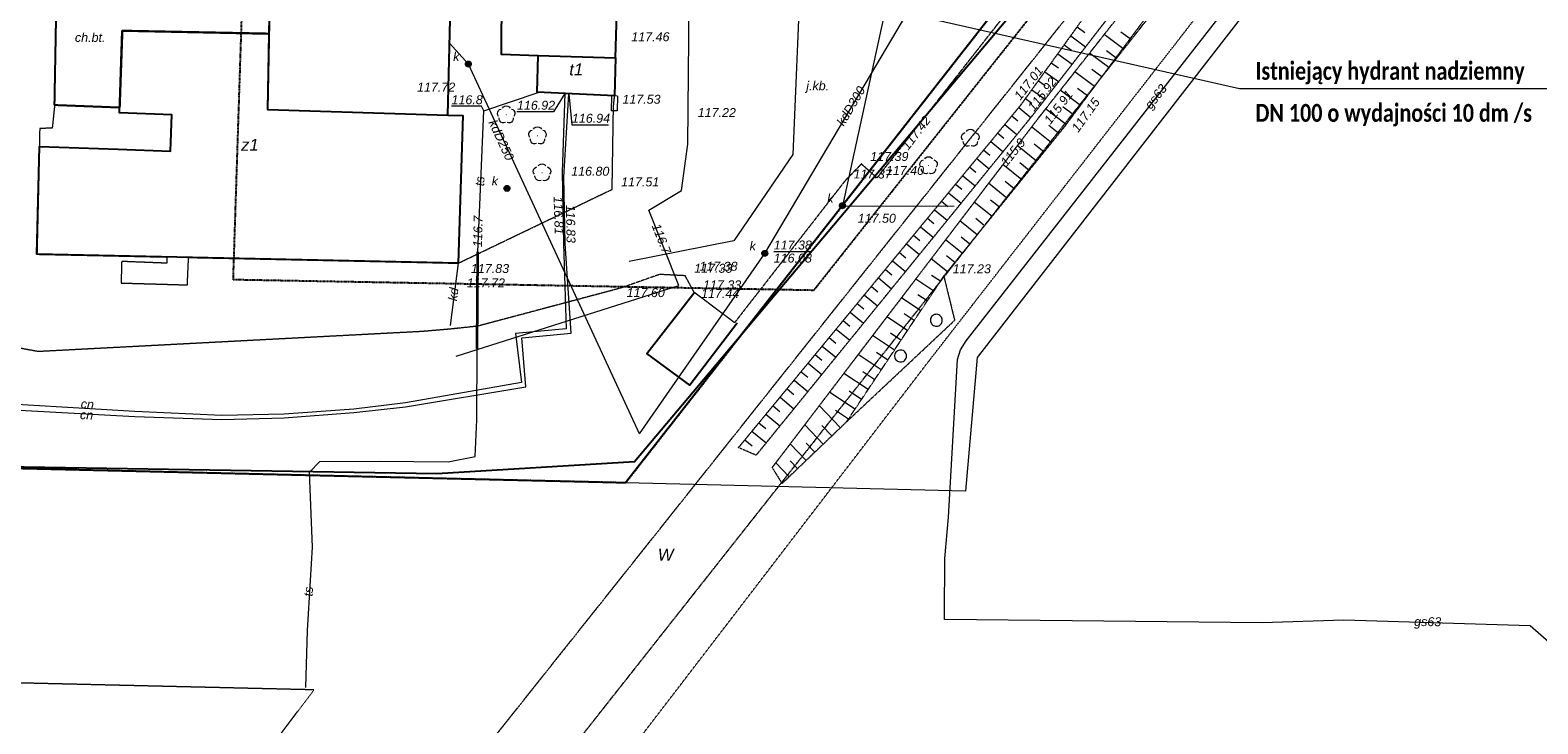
# Model space of a CAD drawing. Header units: millimetres. Extents: x 183299 to 1018155, y -286688 to 171278.
# Tile 18 of 100: x 389842 to 440452, y -238402 to -215116. Entities that reach past the tile are written whole.
import ezdxf
from ezdxf.enums import TextEntityAlignment as Align

# ---------------------------------------------------------------- set-up
doc = ezdxf.new("R2010")
doc.units = ezdxf.units.MM
doc.header["$MEASUREMENT"] = 0
for name, pattern in [('PRZER1-1', [1, 0.5, -0.5]), ('PRZER2-1', [1.5, 1, -0.5]), ('PRZER3-1', [2, 1.5, -0.5]), ('PRZER6-4', [5, 3, -2])]:
    doc.linetypes.add(name, pattern=pattern)
for name, color, linetype, lineweight in [('____________gaz_odnośniki', 7, 'Continuous', 15), ('____________gaz_opisy', 7, 'Continuous', 30), ('EGBU', 7, 'Continuous', 50), ('EGBU_O', 7, 'Continuous', 50), ('EGDE', 7, 'Continuous', 18), ('GOSZOM', 7, 'Continuous', 100), ('GUPPRZ_O', 7, 'Continuous', 18), ('OTDN', 7, 'Continuous', 18), ('OTKC', 7, 'Continuous', 18), ('OTKC_O', 7, 'Continuous', 18), ('OTKJ', 7, 'Continuous', 18), ('OTKJ_O', 7, 'Continuous', 18), ('OTOO', 7, 'Continuous', 35), ('OTRK', 7, 'Continuous', 18), ('OTRN_O', 7, 'Continuous', 13), ('OTRS_O', 7, 'Continuous', 13), ('OTZK', 7, 'Continuous', 18), ('SULO', 7, 'Continuous', 35)]:
    doc.layers.add(name, color=color, linetype=linetype, lineweight=lineweight)
for name, color, linetype, lineweight, true_color in [('EGKK', 7, 'Continuous', 18, 0x24bc24), ('EGUG', 7, 'Continuous', 18, 0x008000), ('EGUG_O', 7, 'Continuous', 18, 0x008000), ('OTZL', 7, 'Continuous', 18, 0x008000), ('SUCP', 7, 'Continuous', 18, 0xd200d2), ('SUCP_O', 7, 'Continuous', 18, 0xd200d2), ('SUEP', 1, 'Continuous', 18, 0xff0000), ('SUGP', 7, 'Continuous', 18, 0xbfbf00), ('SUGP_O', 7, 'Continuous', 18, 0xbfbf00), ('SUKP', 7, 'Continuous', 18, 0x803300), ('SUKP_O', 7, 'Continuous', 18, 0x803300), ('SUKS', 7, 'Continuous', 18, 0x803300), ('SUKS_O', 7, 'Continuous', 18, 0x803300), ('SUTP', 7, 'Continuous', 18, 0xff9100), ('SUTP_O', 7, 'Continuous', 18, 0xff9100)]:
    doc.layers.add(name, color=color, linetype=linetype, lineweight=lineweight, true_color=true_color)
doc.styles.add('arial', font='ariali.ttf', dxfattribs={"height": 10})
doc.styles.add('GENERATED_STYLE_5', font='calibrib.ttf')

# ---------------------------------------------------------------- blocks, each defined once
blk = doc.blocks.new('GSSZAD1')
at = {"color": 0}
blk.add_lwpolyline([(0.5, 0), (0.490964, 0.094626), (0.464184, 0.185831), (0.420627, 0.27032), (0.361867, 0.34504), (0.290028, 0.407288), (0.207708, 0.454816), (0.117879, 0.485906), (0.023791, 0.499434), (-0.071157, 0.494911), (-0.163534, 0.4725), (-0.25, 0.433013), (-0.32743, 0.377875), (-0.393027, 0.309079), (-0.444418, 0.229113), (-0.479746, 0.140866), (-0.497736, 0.047528), (-0.497736, -0.047528), (-0.479746, -0.140866), (-0.444418, -0.229113), (-0.393027, -0.309079), (-0.32743, -0.377875), (-0.25, -0.433013), (-0.163534, -0.4725), (-0.071157, -0.494911), (0.023791, -0.499434), (0.117879, -0.485906), (0.207708, -0.454816), (0.290028, -0.407288), (0.361867, -0.34504), (0.420627, -0.27032), (0.464184, -0.185831), (0.490964, -0.094626)], close=True, dxfattribs=at)
blk = doc.blocks.new('GSPRDL1')
blk.add_hatch(color=0).paths.add_polyline_path([(0, -0.045), (0.013906, -0.042798), (0.02645, -0.036406), (0.036406, -0.02645), (0.042798, -0.013906), (0.045, 0), (0.042798, 0.013906), (0.036406, 0.02645), (0.02645, 0.036406), (0.013906, 0.042798), (0, 0.045), (-0.013906, 0.042798), (-0.02645, 0.036406), (-0.036406, 0.02645), (-0.042798, 0.013906), (-0.045, 0), (-0.042798, -0.013906), (-0.036406, -0.02645), (-0.02645, -0.036406), (-0.013906, -0.042798)])
at = {"color": 0}
for points in [[(-0.635969, -0.134326), (-0.70458, -0.024001), (-0.731429, 0.103115), (-0.713292, 0.231763), (-0.652348, 0.346501), (-0.55591, 0.433559), (-0.435555, 0.482485)], [(-0.324277, 0.563333), (-0.240553, 0.662679), (-0.127956, 0.727494), (0, 0.75), (0.127956, 0.727494), (0.240553, 0.662679), (0.324277, 0.563333)], [(0.435555, 0.482485), (0.55591, 0.433559), (0.652348, 0.346501), (0.713292, 0.231763), (0.731429, 0.103115), (0.70458, -0.024001), (0.635969, -0.134326)], [(-0.068773, -0.646351), (-0.194901, -0.677512), (-0.324092, -0.663766), (-0.440839, -0.606763), (-0.531129, -0.513345), (-0.584125, -0.394725), (-0.593465, -0.265141)], [(0.593465, -0.265141), (0.584125, -0.394725), (0.531129, -0.513345), (0.440839, -0.606763), (0.324092, -0.663766), (0.194901, -0.677512), (0.068773, -0.646351)]]:
    blk.add_lwpolyline(points, dxfattribs=at)
blk = doc.blocks.new('GUPKSD1_1')
at = {"true_color": 0xffffff}
blk.add_hatch(color=7, dxfattribs=at).paths.add_polyline_path([(-0.25, 0), (-0.241481, -0.064705), (-0.216506, -0.125), (-0.176777, -0.176777), (-0.125, -0.216506), (-0.064705, -0.241481), (0, -0.25), (0.064705, -0.241481), (0.125, -0.216506), (0.176777, -0.176777), (0.216506, -0.125), (0.241481, -0.064705), (0.25, 0), (0.241481, 0.064705), (0.216506, 0.125), (0.176777, 0.176777), (0.125, 0.216506), (0.064705, 0.241481), (0, 0.25), (-0.064705, 0.241481), (-0.125, 0.216506), (-0.176777, 0.176777), (-0.216506, 0.125), (-0.241481, 0.064705)])
at = {"color": 0}
blk.add_lwpolyline([(0, 0.25), (0.064705, 0.241481), (0.125, 0.216506), (0.176777, 0.176777), (0.216506, 0.125), (0.241481, 0.064705), (0.25, 0), (0.241481, -0.064705), (0.216506, -0.125), (0.176777, -0.176777), (0.125, -0.216506), (0.064705, -0.241481), (0, -0.25), (-0.064705, -0.241481), (-0.125, -0.216506), (-0.176777, -0.176777), (-0.216506, -0.125), (-0.241481, -0.064705), (-0.25, 0), (-0.241481, 0.064705), (-0.216506, 0.125), (-0.176777, 0.176777), (-0.125, 0.216506), (-0.064705, 0.241481)], close=True, dxfattribs=at)
blk = doc.blocks.new('GSLDSO2')
at = {"color": 0}
blk.add_lwpolyline([(0, 0.25), (0, -0.25)], dxfattribs=at)

msp = doc.modelspace()

# ---------------------------------------------------------------- linework, layer by layer
at = {"layer": '____________gaz_odnośniki'}
for p, q in [((430440.34318, -217080.96033), (419363.70544, -214578.91684)), ((444122.5295, -217080.96033), (430440.34318, -217080.96033))]:
    msp.add_line(p, q, dxfattribs=at)
at = {"layer": 'EGBU', "color": 18, "linetype": 'Continuous', "lineweight": 25, "true_color": 0x0a0909, "elevation": 48}
for points in [[(404535.52587, -188523.68096), (413677.30939, -188741.92026), (413781.51649, -184374.96305), (398473.89389, -184044.95747), (398422.43191, -186639.77379), (398394.43191, -187895.77379), (398090.43191, -200783.77379), (398058.28549, -204957.78315), (397803.54815, -217774.64677), (403866.55293, -217966.05182), (403960.42359, -213834.92391), (403980.61029, -212946.51147)], [(409600.94164, -212286.52258), (405754.95616, -212157.54703), (405708.34946, -213040.36907), (405665.17399, -213858.19762), (405657.43107, -215922.54805), (406896.84081, -215962.40239), (409495.60315, -216045.96833)], [(397854.00069, -215236.22989), (397803.54815, -217774.64677), (403866.55293, -217966.05182), (404366.32245, -217981.82917), (404209.85076, -222939.59564), (392672.00424, -222694.19962), (390070.43191, -222639.77379), (390154.43191, -219023.77379), (392796.43853, -219116.1949), (394555.44537, -219177.38509), (394597.85033, -217958.06518), (392838.84332, -217896.87466), (392934.77486, -215138.41339)], [(409495.60315, -216045.96833), (409459.77131, -217324.76138), (406856.99677, -217201.82089), (406896.84081, -215962.40239)]]:
    msp.add_lwpolyline(points, close=True, dxfattribs=at)
at = {"layer": 'EGDE', "color": 7, "linetype": 'Continuous', "lineweight": 25, "elevation": 64}
msp.add_lwpolyline([(389187.02288, -185809.99816), (389281.54615, -181810.9333), (441736.97597, -183051.41832), (443640.18435, -187093.06857), (409829.28994, -230313.06717), (383847.8523, -229700.4435), (384366.43191, -204907.77379), (384854.43191, -185671.77379)], close=True, dxfattribs=at)
at = {"layer": 'EGDE', "color": 7, "linetype": 'Continuous', "lineweight": 18, "elevation": 64}
msp.add_lwpolyline([(421626.43191, -226099.77379), (421236.68855, -230596.58512), (409829.28994, -230313.06717), (443640.18435, -187093.06857), (448882.43191, -190991.77379)], close=True, dxfattribs=at)
at = {"layer": 'EGKK', "color": 82, "linetype": 'PRZER3-1', "lineweight": 18, "true_color": 0x24bc24}
msp.add_lwpolyline([(443640.18435, -187093.06857), (445015.24887, -188162.67786), (443215.78269, -190634.43111), (426329.70201, -212555.92099), (395303.80901, -251564.84469), (374999.22007, -276941.02121), (374595.85625, -273147.192), (372998.59457, -258126.70118), (376825.32095, -267194.761), (399366.13495, -237261.30944), (370704.46572, -236592.04669), (369936.50726, -229372.42854), (367330.43191, -204967.77379), (384366.43191, -204907.77379), (383847.8523, -229700.4435), (409829.28994, -230313.06717)], close=True, dxfattribs=at)
at = {"layer": 'EGUG', "color": 96, "linetype": 'PRZER1-1', "lineweight": 18, "true_color": 0x008000, "elevation": 8}
for points in [[(374999.22007, -276941.02121), (375386.79521, -280586.35192), (380606.93171, -273970.55482), (383432.85161, -270389.09437), (404018.18075, -244300.06293), (427441.07381, -214623.40058), (444211.56157, -193130.76169), (452786.51803, -181831.24339), (453799.18011, -176484.52077), (449999.50258, -181316.2897), (445015.24887, -188162.67786), (443215.78269, -190634.43111), (426329.70201, -212555.92099), (395303.80901, -251564.84469)], [(455930.43191, -181915.77379), (479714.43191, -183043.77379), (466897.5322, -182036.88794), (462352.3027, -181391.96958), (460225.10777, -181332.68478), (457023.99186, -181147.97352), (454287.32376, -177017.48876), (453799.18011, -176484.52077), (452786.51803, -181831.24339), (444211.56157, -193130.76169), (427441.07381, -214623.40058), (404018.18075, -244300.06293), (404719.82821, -246133.39474), (405500.79373, -245141.17442), (420033.86813, -226193.38436), (436829.69461, -204585.6284), (444454.20125, -194750.2491), (447950.14322, -190298.42256), (448882.43191, -190991.77379), (455047.57672, -183052.66279)], [(443640.18435, -187093.06857), (445015.24887, -188162.67786), (443215.78269, -190634.43111), (426329.70201, -212555.92099), (395303.80901, -251564.84469), (374999.22007, -276941.02121), (374595.85625, -273147.192), (372998.59457, -258126.70118), (376825.32095, -267194.761), (399366.13495, -237261.30944), (370704.46572, -236592.04669), (369936.50726, -229372.42854), (367330.43191, -204967.77379), (384366.43191, -204907.77379), (383847.8523, -229700.4435), (409829.28994, -230313.06717)]]:
    msp.add_lwpolyline(points, close=True, dxfattribs=at)
at = {"layer": 'EGUG', "color": 96, "linetype": 'PRZER1-1', "lineweight": 25, "true_color": 0x008000, "elevation": 8}
msp.add_lwpolyline([(389187.02288, -185809.99816), (389281.54615, -181810.9333), (441736.97597, -183051.41832), (443640.18435, -187093.06857), (409829.28994, -230313.06717), (383847.8523, -229700.4435), (384366.43191, -204907.77379), (384854.43191, -185671.77379)], close=True, dxfattribs=at)
at = {"layer": 'GOSZOM', "color": 7, "linetype": 'PRZER6-4', "lineweight": 25, "elevation": 128}
msp.add_lwpolyline([(397952.21026, -183670.51453), (432921.30019, -184342.99703), (432790.27154, -202819.94286), (416141.91395, -223851.47328), (396660.61689, -223496.42251)], close=True, dxfattribs=at)
at = {"layer": 'GUPPRZ_O', "color": 212, "linetype": 'Continuous', "lineweight": 13, "true_color": 0xd200d2, "elevation": 296, "flags": 128}
for points in [[(407784.56008, -217245.63376), (407414.01036, -217856.72815), (406182.01036, -217856.7281)], [(407924.61261, -217252.9478), (408026.84259, -218293.53598), (409258.84259, -218293.53603)]]:
    msp.add_lwpolyline(points, dxfattribs=at)
at = {"layer": 'GUPPRZ_O', "color": 30, "linetype": 'Continuous', "lineweight": 13, "true_color": 0xff9100, "elevation": 296, "flags": 128}
msp.add_lwpolyline([(405070.43191, -217823.77379), (404993.37268, -217671.59512), (403985.37268, -217671.59507)], dxfattribs=at)
at = {"layer": 'GUPPRZ_O', "color": 36, "linetype": 'Continuous', "lineweight": 13, "true_color": 0x803300, "elevation": 296, "flags": 128}
msp.add_lwpolyline([(414801.70443, -222547.88053), (416033.70443, -222547.88058)], dxfattribs=at)
at = {"layer": 'OTDN', "color": 7, "linetype": 'Continuous', "lineweight": 18, "elevation": 48}
for points in [[(409359.81054, -217321.96048), (409345.80542, -217821.7858)], [(409559.73208, -217327.56228), (409545.72696, -217827.3876)]]:
    msp.add_lwpolyline(points, dxfattribs=at)
at = {"layer": 'OTKC', "color": 7, "linetype": 'PRZER2-1', "lineweight": 25, "elevation": 48}
msp.add_lwpolyline([(392762.36918, -217715.7714), (390662.437, -217635.49436), (390718.43191, -214563.77379), (396382.43191, -214683.77379), (397864.42885, -214711.32107), (397854.00069, -215236.22989), (392934.77486, -215138.41339), (392845.00475, -217719.70584)], close=True, dxfattribs=at)
at = {"layer": 'OTKJ', "color": 7, "linetype": 'PRZER3-1', "lineweight": 18, "elevation": 48}
for points in [[(441366.43191, -190631.77379), (418266.43191, -220075.77379), (417742.43191, -219607.77379), (417178.43191, -220195.77379), (413486.43191, -224935.77379), (412130.43191, -223915.77379), (411830.43191, -223359.77379), (410969.29238, -223317.25916), (409676.88793, -223771.78466), (407688.70692, -224301.1896), (404855.0384, -225054.97579), (403975.28443, -225147.92654), (403001.47755, -225231.90787), (390112.78577, -225906.42267), (389246.26991, -225745.98142)], [(390718.43191, -214563.77379), (390662.43191, -217635.77379), (390582.43191, -218403.77379), (390162.43191, -218419.77379), (390154.43191, -219023.77379), (390070.43191, -222639.77379), (392672.00424, -222694.19962), (394434.24575, -222731.68036), (394430.43191, -222939.77379), (392914.43191, -222879.77379), (392894.43191, -223603.77379), (395118.43191, -223667.77379), (395150.43191, -222951.77379), (395158.85271, -222747.09187), (404209.85076, -222939.59564), (409378.43191, -220459.77379), (409422.43191, -217687.77379), (409459.77131, -217324.76138), (409495.60315, -216045.96833), (409600.94164, -212286.52258)]]:
    msp.add_lwpolyline(points, dxfattribs=at)
at = {"layer": 'OTOO', "color": 7, "linetype": 'Continuous', "lineweight": 25, "elevation": 48}
for points in [[(444972.66849, -185603.57728), (444731.57865, -186185.36275), (425869.23045, -210899.13417), (410124.72632, -229605.38338), (403497.56578, -230013.25236), (384091.36772, -229699.80482), (383790.99664, -228927.13908), (384854.43191, -185671.77379), (384938.43191, -181659.77379)], [(413574.43191, -224955.77379), (411986.43191, -227035.77379), (410546.43191, -225967.77379), (412158.43191, -223895.77379)]]:
    msp.add_lwpolyline(points, dxfattribs=at)
at = {"layer": 'OTRK', "color": 7, "linetype": 'PRZER2-1', "lineweight": 18}
for points in [[(413618.43191, -229131.77379), (423102.43191, -217623.77379), (427790.43191, -211119.77379), (435938.43191, -200603.77379), (446046.43191, -187311.77379), (448142.43191, -184227.77379), (449094.43191, -184847.77379), (428426.43191, -211591.77379), (423518.43191, -217939.77379), (414210.43191, -229383.77379)], [(415082.43191, -230331.77379), (417246.43191, -228263.77379), (420510.43191, -223375.77379), (424578.43191, -218339.77379), (429178.43191, -212171.77379), (442746.43191, -194927.77379), (449146.43191, -186571.77379), (449834.43191, -185639.77379), (449298.43191, -185047.77379), (428642.43191, -211771.77379), (423674.43191, -218079.77379), (414746.43191, -229799.77379)]]:
    msp.add_lwpolyline(points, close=True, dxfattribs=at)
at = {"layer": 'OTRK', "color": 7, "linetype": 'Continuous', "lineweight": 18}
for points in [[(424986.99903, -215009.17811), (425242.97173, -215193.67996)], [(424770.22672, -215309.92194), (425272.05843, -215671.63582)], [(426523.84231, -215731.23219), (425894.01215, -215261.5145)], [(426761.35687, -215412.75614), (426450.63367, -215181.02354)], [(424336.68211, -215911.4096), (424818.28644, -216258.54384)], [(424553.45442, -215610.66577), (424799.31343, -215787.8778)], [(426048.81319, -216368.18428), (425402.2155, -215885.96161)], [(426286.32775, -216049.70823), (425967.22079, -215811.72314)], [(423903.1375, -216512.89726), (424364.51445, -216845.45187)], [(424119.9098, -216212.15343), (424355.65512, -216382.07565)], [(425573.78407, -217005.13637), (424910.41885, -216510.40873)], [(425811.29863, -216686.66032), (425483.8079, -216442.42275)], [(423469.59289, -217114.38493), (423910.74246, -217432.3599)], [(423686.36519, -216813.64109), (423911.99682, -216976.27349)], [(425336.26951, -217323.61241), (425000.39502, -217073.12235)], [(423252.82058, -217415.12876), (423468.33852, -217570.47133)], [(425098.75495, -217642.08845), (424418.62219, -217134.85585)], [(422794.45567, -217997.47588), (422997.1269, -218164.50177)], [(423030.22935, -217711.38524), (423433.72705, -218043.91671)], [(424623.72583, -218279.04054), (423926.82554, -217759.30297)], [(424861.24039, -217960.5645), (424516.98213, -217703.82195)], [(422322.90829, -218569.65715), (422527.42428, -218738.20335)], [(422558.68198, -218283.56651), (422965.8692, -218619.1386)], [(424126.74036, -218898.9475), (423460.42366, -218360.70756)], [(424376.39019, -218589.89229), (424039.10825, -218317.44135)], [(422087.1346, -218855.74779), (422498.01134, -219194.36049)], [(423627.44069, -219517.0579), (422978.72933, -218993.03927)], [(423877.09053, -219208.0027), (423548.33351, -218942.43806)], [(421615.58723, -219427.92906), (422030.15348, -219769.58238)], [(421851.36091, -219141.83842), (422057.72166, -219311.90493)], [(423128.14103, -220135.1683), (422497.035, -219625.37098)], [(423377.79086, -219826.1131), (423057.83651, -219567.65911)], [(421144.03985, -220000.11034), (421562.29562, -220344.80426)], [(421379.81354, -219714.0197), (421588.01904, -219885.60651)], [(420672.49247, -220572.29161), (421094.43776, -220920.02615)], [(420908.26616, -220286.20097), (421118.31643, -220459.30809)], [(422628.84136, -220753.27871), (422015.34067, -220257.70269)], [(422878.49119, -220444.2235), (422567.33952, -220192.88017)], [(420200.9451, -221144.47288), (420626.57991, -221495.24804)], [(420436.71879, -220858.38225), (420648.61381, -221033.00967)], [(422129.54169, -221371.38911), (421533.64635, -220890.03441)], [(422379.19153, -221062.33391), (422076.84252, -220818.10123)], [(419965.17141, -221430.56352), (420178.91119, -221606.71125)], [(421630.24203, -221989.49951), (421051.95202, -221522.36612)], [(421879.89186, -221680.44431), (421586.34552, -221443.32229)], [(419493.62404, -222002.74479), (419709.20858, -222180.41283)], [(419729.39772, -221716.65416), (420158.72205, -222070.46993)], [(421130.94236, -222607.60991), (420570.25769, -222154.69783)], [(421380.5922, -222298.55471), (421095.84852, -222068.54334)], [(419022.07666, -222574.92607), (419239.50596, -222754.11441)], [(419257.85035, -222288.83543), (419690.86419, -222645.69181)], [(418550.52928, -223147.10734), (418769.80334, -223327.81599)], [(418786.30297, -222861.0167), (419223.00633, -223220.9137)], [(420631.6427, -223225.72032), (420088.56336, -222787.02954)], [(420881.29253, -222916.66512), (420605.35153, -222693.7644)], [(418314.7556, -223433.19798), (418755.14847, -223796.13559)], [(420176.29755, -223876.15637), (419568.2144, -223470.10412)], [(420396.92448, -223545.75673), (420103.17771, -223349.60505)], [(417843.20822, -224005.37925), (418287.29061, -224371.35748)], [(418078.98191, -223719.28861), (418300.10073, -223901.51757)], [(419735.04371, -224536.95563), (419085.78131, -224103.40562)], [(419955.67063, -224206.556), (419641.33424, -223996.65543)], [(417371.66085, -224577.56052), (417819.43276, -224946.57936)], [(417607.43453, -224291.46989), (417830.39811, -224475.21915)], [(419514.41678, -224867.35526), (419179.49078, -224643.70582)], [(416900.11347, -225149.7418), (417351.5749, -225521.80125)], [(417135.88716, -224863.65116), (417360.69549, -225048.92073)], [(419293.78986, -225197.7549), (418603.34822, -224736.70713)], [(416664.33978, -225435.83243), (416890.99288, -225622.62232)], [(418852.53601, -225858.55416), (418120.91513, -225370.00863)], [(419073.16294, -225528.15453), (418717.64731, -225290.7562)], [(416192.79241, -226008.01371), (416421.29026, -226196.3239)], [(416428.56609, -225721.92307), (416883.71704, -226097.02314)], [(418411.28217, -226519.35343), (417638.48204, -226003.31013)], [(418631.90909, -226188.9538), (418255.80384, -225937.80659)], [(415721.24503, -226580.19498), (415951.58764, -226770.02548)], [(415957.01872, -226294.10435), (416415.85918, -226672.24503)], [(417970.02832, -227180.15269), (417156.04895, -226636.61164)], [(418190.65524, -226849.75306), (417793.96037, -226584.85697)], [(415249.69765, -227152.37626), (415481.88503, -227343.72706)], [(415485.47134, -226866.28562), (415948.00132, -227247.46691)], [(417749.4014, -227510.55233), (417332.1169, -227231.90736)], [(414778.15028, -227724.55753), (415012.18241, -227917.42864)], [(415013.92397, -227438.46689), (415480.14347, -227822.6888)], [(417039.55126, -228461.47673), (416330.84734, -227719.8736)], [(417528.77447, -227840.95196), (416673.61585, -227269.91314)], [(414542.37659, -228010.64817), (415012.28561, -228397.91069)], [(417308.14755, -228171.35159), (416870.27343, -227878.95774)], [(414070.82922, -228582.82944), (414544.42775, -228973.13258)], [(414306.6029, -228296.7388), (414542.47979, -228491.13022)], [(416465.09941, -229010.44458), (415843.34599, -228359.82833)], [(416752.32534, -228735.96066), (416419.711, -228387.90581)], [(413835.05553, -228868.92008), (414072.77717, -229064.8318)], [(415890.64756, -229559.41243), (415355.84464, -228999.78307)], [(416177.87349, -229284.92851), (415888.7344, -228982.3671)], [(415316.19571, -230108.38028), (414868.34329, -229639.7378)], [(415603.42164, -229833.89636), (415357.7578, -229576.82839)]]:
    msp.add_lwpolyline(points, dxfattribs=at)
at = {"layer": 'OTZK', "color": 7, "linetype": 'PRZER2-1', "lineweight": 18, "elevation": 16}
msp.add_lwpolyline([(420510.43191, -223375.77379), (420874.43191, -224859.77379), (417246.43191, -228263.77379)], close=True, dxfattribs=at)
at = {"layer": 'SUCP', "color": 212, "linetype": 'Continuous', "lineweight": 18, "true_color": 0xd200d2, "elevation": 32}
for points in [[(388657.51103, -227827.64964), (393352.82906, -228088.96974), (396272.1827, -228185.58698), (398368.79379, -228127.25608), (400702.41205, -227950.91344), (402436.13963, -227757.51249), (406482.04574, -227083.56322), (406343.86148, -225442.2615), (407997.21954, -225292.18673), (407802.59233, -222278.29476), (407761.3588, -220049.76157), (407924.4942, -217252.24346)], [(407784.56008, -217245.63376), (407702.74091, -219885.25374), (407742.62685, -222273.78889), (407838.43471, -225146.83605), (406129.0774, -225296.43872), (406331.19343, -226946.28008), (402437.2851, -227621.51083), (400703.38906, -227834.91203), (398369.80447, -228007.25463), (396273.3281, -228049.58535), (393354.24391, -227920.96774), (388836.72072, -227646.75545)]]:
    msp.add_lwpolyline(points, dxfattribs=at)
at = {"layer": 'SUEP', "color": 1, "linetype": 'Continuous', "lineweight": 18, "true_color": 0xff0000, "elevation": 32}
for points in [[(416519.21753, -193762.0098), (415438.32661, -219292.02178), (413459.73329, -222186.84336), (409953.07268, -222879.61584)], [(404143.52911, -226059.03914), (411611.6867, -223689.45036), (410614.46242, -221157.61019), (411708.06073, -220504.02369), (411913.52519, -218941.6837), (412042.41275, -205953.1503), (412333.21759, -206002.97468)]]:
    msp.add_lwpolyline(points, dxfattribs=at)
at = {"layer": 'SUGP', "color": 52, "linetype": 'Continuous', "lineweight": 18, "true_color": 0xbfbf00, "elevation": 32}
msp.add_lwpolyline([(442686.43191, -237295.77379), (440194.43191, -235115.77379), (433934.43191, -234919.77379), (431202.43191, -235015.77379), (424814.43191, -234947.77379), (420534.43191, -234899.77379), (420534.43191, -234767.77379), (420550.43191, -232847.77379), (420666.43191, -231463.77379), (420974.43191, -226167.77379), (421066.43191, -225847.77379), (421262.43191, -225543.77379), (434042.43191, -209187.77379), (445374.43191, -194679.77379)], dxfattribs=at)
at = {"layer": 'SUKP', "color": 36, "linetype": 'Continuous', "lineweight": 18, "true_color": 0x803300, "elevation": 32}
for points in [[(422563.36949, -196021.28088), (417108.19206, -221009.14348), (420856.9163, -221021.51339)], [(410293.00585, -228662.04426), (414501.70443, -222610.09792), (420344.04399, -212743.81766)], [(410293.00585, -228662.04426), (404550.91949, -216254.0229), (403921.34887, -215554.56082)], [(404209.85076, -222939.59564), (403945.53935, -225031.66543)]]:
    msp.add_lwpolyline(points, dxfattribs=at)
at = {"layer": 'SULO', "color": 7, "linetype": 'Continuous', "lineweight": 35, "elevation": 24}
msp.add_lwpolyline([(404850.43191, -225803.77379), (404866.43191, -222555.77379)], dxfattribs=at)
at = {"layer": 'SUTP', "color": 30, "linetype": 'Continuous', "lineweight": 18, "true_color": 0xff9100, "elevation": 32}
msp.add_lwpolyline([(399094.43191, -237179.77379), (399146.43191, -235271.77379), (399314.43191, -232475.77379), (399222.43191, -229951.77379), (399562.43191, -229599.77379), (401566.43191, -229583.77379), (403874.43191, -229603.77379), (404778.43191, -229431.77379), (404838.43191, -228195.77379), (404850.43191, -225803.77379), (404866.43191, -222555.77379), (405070.43191, -217823.77379), (406898.43191, -217203.77379)], dxfattribs=at)

# ---------------------------------------------------------------- block references
at = {"layer": 'OTDN', "color": 7, "linetype": 'Continuous', "lineweight": 18, "xscale": 400, "yscale": 400, "zscale": 400, "rotation": 268.3949905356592}
for p in [(409459.77131, -217324.76138, 48), (409445.76619, -217824.5867, 48)]:
    msp.add_blockref('GSLDSO2', p, dxfattribs=at)
at = {"layer": 'OTZK', "color": 7, "linetype": 'Continuous', "lineweight": 18, "xscale": 400, "yscale": 400, "zscale": 400}
for p in [(420260.43191, -224854.49683, 16), (419060.43191, -226054.49683, 16)]:
    msp.add_blockref('GSSZAD1', p, dxfattribs=at)
at = {"layer": 'OTZL', "color": 96, "linetype": 'Continuous', "lineweight": 18, "true_color": 0x008000, "xscale": 400, "yscale": 400, "zscale": 400}
for p in [(405822.10851, -217956.98261, 24), (406871.72966, -218662.81449, 24), (421402.43191, -218743.77379, 24), (407024.57303, -219900.91056, 24), (419998.43191, -219663.77379, 24)]:
    msp.add_blockref('GSPRDL1', p, dxfattribs=at)
at = {"layer": 'SUKS', "color": 36, "linetype": 'Continuous', "lineweight": 18, "true_color": 0x803300, "xscale": 400, "yscale": 400, "zscale": 400}
for p in [(404550.91949, -216254.0229, 40), (405846.50283, -220429.86727, 40), (417108.19206, -221009.14348, 40), (414501.70443, -222610.09792, 40)]:
    msp.add_blockref('GUPKSD1_1', p, dxfattribs=at)

# ---------------------------------------------------------------- texts
at = {"layer": '____________gaz_opisy', "style": 'GENERATED_STYLE_5', "width": 0.8}
for s, p in [('Istniejący hydrant nadziemny', (430973.92588, -216783.64692)), ('DN 100 o wydajności 10 dm /s', (430973.92588, -218192.96813))]:
    msp.add_text(s, height=600, dxfattribs=at).set_placement(p)
at = {"layer": 'EGBU_O', "color": 18, "linetype": 'Continuous', "lineweight": 0, "true_color": 0x0a0909, "style": 'arial'}
for s, p in [('t1', (408172.87436, -216634.58833, 296)), ('z1', (397218.37718, -219164.62019, 296))]:
    msp.add_text(s, height=400, dxfattribs=at).set_placement(p, align=Align.CENTER)
at = {"layer": 'EGUG_O', "color": 96, "linetype": 'Continuous', "lineweight": 0, "true_color": 0x008000, "style": 'arial'}
msp.add_text('W', height=400, dxfattribs=at).set_placement((411174.53009, -232925.14706, 296), align=Align.CENTER)
at = {"layer": 'GUPPRZ_O', "color": 30, "linetype": 'Continuous', "lineweight": 0, "true_color": 0xff9100, "style": 'arial'}
for s, rotation, p in [('116.8', 359.999997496, (403985.37268, -217602.59507, 296)), ('116.7', 88.483833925, (405006.77027, -222403.0607, 296))]:
    msp.add_text(s, height=300, rotation=rotation, dxfattribs=at).set_placement(p)
at = {"layer": 'GUPPRZ_O', "color": 212, "linetype": 'Continuous', "lineweight": 0, "true_color": 0xd200d2, "style": 'arial'}
for s, rotation, p in [('116.92', 359.999997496, (406182.01036, -217787.7281, 296)), ('116.94', 359.999997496, (408026.8426, -218224.53598, 296)), ('116.81', 271.909950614, (407411.39225, -220700.44297, 296))]:
    msp.add_text(s, height=300, rotation=rotation, dxfattribs=at).set_placement(p)
msp.add_text('116.80', height=300, dxfattribs=at).set_placement((408002.74091, -220002.64504, 296))
msp.add_text('116.83', height=300, rotation=271.060001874, dxfattribs=at).set_placement((407850.97982, -222261.39656, 296), align=Align.RIGHT)
at = {"layer": 'GUPPRZ_O', "color": 1, "linetype": 'Continuous', "lineweight": 0, "true_color": 0xff0000, "style": 'arial'}
msp.add_text('116.7', height=300, rotation=291.498154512, dxfattribs=at).set_placement((411085.11213, -222656.60994, 296), align=Align.RIGHT)
at = {"layer": 'GUPPRZ_O', "color": 36, "linetype": 'Continuous', "lineweight": 0, "true_color": 0x803300, "style": 'arial'}
for s, p in [('117.38', (414801.70443, -222478.88053, 296)), ('116.08', (414801.70443, -222916.88053, 296))]:
    msp.add_text(s, height=300, dxfattribs=at).set_placement(p)
at = {"layer": 'OTKC_O', "color": 7, "linetype": 'Continuous', "lineweight": 0, "style": 'arial'}
msp.add_text('ch.bt.', height=300, rotation=359.999997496, dxfattribs=at).set_placement((391857.507, -215511.09959, 296), align=Align.CENTER)
at = {"layer": 'OTKJ_O', "color": 7, "linetype": 'Continuous', "lineweight": 0, "style": 'arial'}
msp.add_text('j.kb.', height=300, dxfattribs=at).set_placement((416277.85801, -217132.9911, 296), align=Align.CENTER)
at = {"layer": 'OTRN_O', "color": 7, "linetype": 'Continuous', "lineweight": 0, "style": 'arial'}
msp.add_text('115.9', height=300, rotation=51.207202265, dxfattribs=at).set_placement((422622.43191, -219711.77379, 296))
at = {"layer": 'OTRS_O', "color": 7, "linetype": 'Continuous', "lineweight": 0, "style": 'arial'}
for s, p in [('117.46', (410021.94215, -215487.93509, 296)), ('117.72', (402830.86999, -217177.45482, 296)), ('117.22', (412250.69231, -218031.65676, 296)), ('117.39', (418042.43191, -219507.77379, 296)), ('117.51', (409678.43191, -220359.77379, 296)), ('117.37', (417478.43191, -220095.77379, 296)), ('117.40', (418566.43191, -219975.77379, 296)), ('117.50', (417620.57348, -221581.8884, 296)), ('117.83', (404637.01358, -223268.05409, 296)), ('117.33', (412130.43191, -223259.77379, 296)), ('117.38', (412305.57996, -223191.67039, 296)), ('117.23', (420810.43191, -223275.77379, 296)), ('117.72', (404499.70214, -223748.64412, 296)), ('117.33', (412430.43191, -223815.77379, 296)), ('117.60', (409864.12735, -224076.80936, 296))]:
    msp.add_text(s, height=300, dxfattribs=at).set_placement(p)
for s, rotation, p in [('117.01', 51.980379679, (423080.28426, -217487.9796, 296)), ('115.92', 52.276400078, (423539.23728, -217861.2503, 296)), ('117.53', 0.083509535, (409722.43191, -217587.77379, 296)), ('115.91', 52.747136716, (424088.9733, -218301.92144, 296)), ('117.15', 54.270842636, (425021.60864, -218569.08028, 296)), ('117.42', 52.812214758, (419315.06753, -219166.34062, 296)), ('117.44', 359.999997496, (412363.9421, -224105.01316, 296))]:
    msp.add_text(s, height=300, rotation=rotation, dxfattribs=at).set_placement(p)
at = {"layer": 'SUCP_O', "color": 212, "linetype": 'Continuous', "lineweight": 0, "true_color": 0xd200d2, "style": 'arial'}
for rotation, p in [(356.526422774, (391754.5911, -227817.42766, 296)), (356.814465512, (391730.34651, -228181.69037, 296))]:
    msp.add_text('cn', height=300, rotation=rotation, dxfattribs=at).set_placement(p, align=Align.CENTER)
at = {"layer": 'SUGP_O', "color": 52, "linetype": 'Continuous', "lineweight": 0, "true_color": 0xbfbf00, "style": 'arial'}
for rotation, p in [(51.997181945, (427744.93396, -217438.05164, 296)), (359.500054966, (436752.99309, -235121.17116, 296))]:
    msp.add_text('gs63', height=300, rotation=rotation, dxfattribs=at).set_placement(p, align=Align.CENTER)
at = {"layer": 'SUKP_O', "color": 36, "linetype": 'Continuous', "lineweight": 0, "true_color": 0x803300, "style": 'arial'}
for s, rotation, p in [('kdD300', 59.367994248, (417523.88444, -217736.77126, 296)), ('kdD250', 294.833390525, (405524.64316, -218868.86525, 296)), ('kd', 82.799422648, (404194.16055, -224000.34474, 296))]:
    msp.add_text(s, height=300, rotation=rotation, dxfattribs=at).set_placement(p, align=Align.CENTER)
at = {"layer": 'SUKS_O', "color": 36, "linetype": 'Continuous', "lineweight": 0, "true_color": 0x803300, "style": 'arial'}
for p in [(404250.91949, -216154.0229, 296), (405546.50283, -220329.86727, 296), (416808.19206, -220909.14348, 296), (414201.70443, -222510.09792, 296)]:
    msp.add_text('k', height=300, dxfattribs=at).set_placement(p, align=Align.RIGHT)
at = {"layer": 'SUTP_O', "color": 30, "linetype": 'Continuous', "lineweight": 0, "true_color": 0xff9100, "style": 'arial'}
for p in [(405085.71428, -220194.82987, 296), (399329.713, -233966.21029, 296)]:
    msp.add_text('ts', height=300, rotation=87.531486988, dxfattribs=at).set_placement(p, align=Align.CENTER)

doc.saveas('drawing.dxf')
